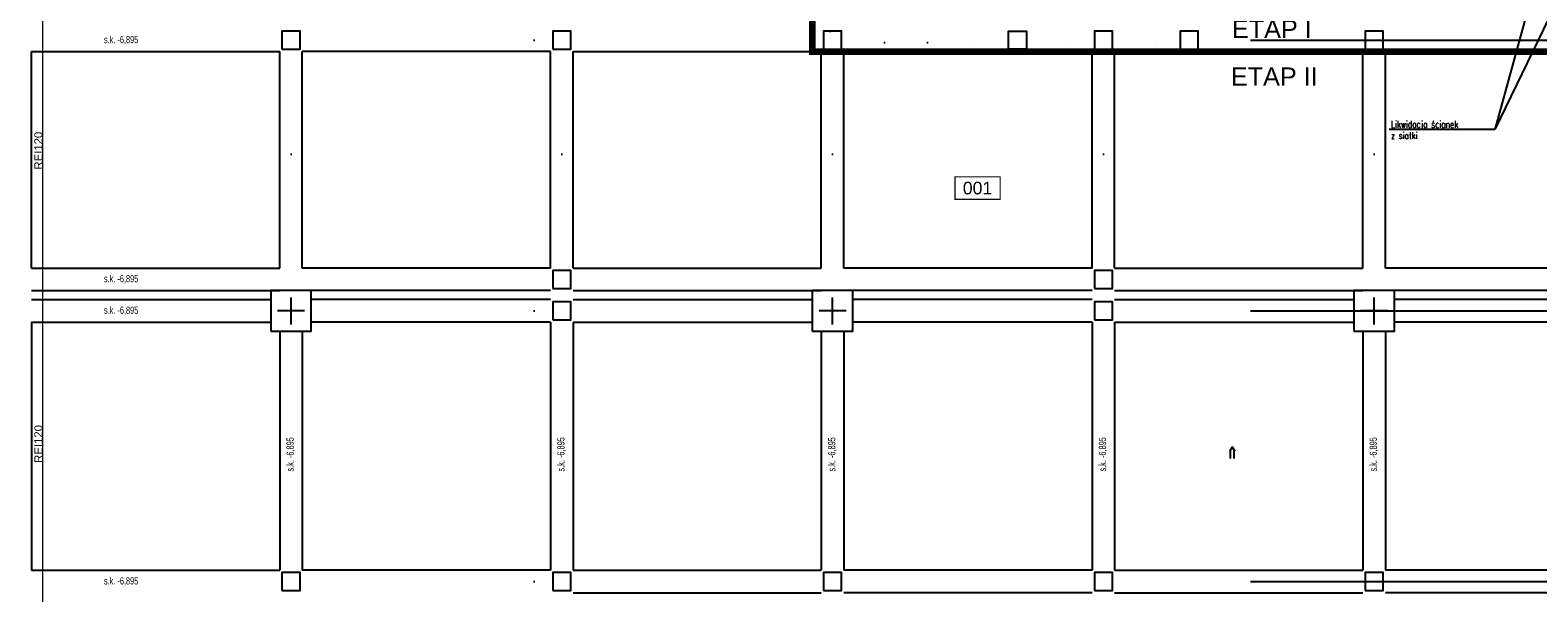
# Model space of a CAD drawing. Header units: centimetres. Extents: x -156440 to 298236, y -263599 to 81430.
# Tile 53 of 170: x 158244 to 191651, y -151482 to -139007. Entities that reach past the tile are written whole.
import ezdxf
from ezdxf.enums import TextEntityAlignment as Align

# ---------------------------------------------------------------- set-up
doc = ezdxf.new("R2010")
doc.units = ezdxf.units.CM
doc.header["$LTSCALE"] = 50
for name, pattern in [('DOT2', [3.175, 0, -3.175]), ('Kondygnacja -2$0$DIVIDE', [31.75, 12.7, -6.35, 0, -6.35, 0, -6.35]), ('Kondygnacja -2$0$HIDDEN2', [4.7625, 3.175, -1.5875]), ('Linie przekrojowe$0$DASHDOT', [25.4, 12.7, -6.35, 0, -6.35]), ('Osie rzutów$0$DASHDOT2', [12.7, 6.35, -3.175, 0, -3.175])]:
    doc.linetypes.add(name, pattern=pattern)
doc.layers.get('0').update_dxf_attribs({"color": 8})
for name, color, linetype in [('bgde_centrale wentylacyjne', 3, 'Continuous'), ('Kondygnacja -2$0$ARCH_ETAPOWANIE', 8, 'Kondygnacja -2$0$DIVIDE'), ('Kondygnacja -2$0$ARCH_INFO_ODPORNOŚĆ OGNIOWA', 8, 'Continuous'), ('Kondygnacja -2$0$ARCH_INFO_OPISY', 8, 'Continuous'), ('Kondygnacja -2$0$ARCH_KONSTR_POWYŻEJ RZUTU_IST', 8, 'Kondygnacja -2$0$HIDDEN2'), ('Kondygnacja -2$0$ARCH_WYBURZENIA', 8, 'DOT2'), ('Kondygnacja -2$0$ARCH_ŻELBET_IST', 9, 'Continuous'), ('Osie rzutów$0$ARCH_INFO_OSIE_IST', 8, 'Osie rzutów$0$DASHDOT2'), ('Pomieszczenia -2$0$ARCH_INFO_AREA_ETYKIETY_200', 8, 'Continuous')]:
    doc.layers.add(name, color=color, linetype=linetype)
doc.layers.add('Kondygnacja -2$0$_SP KORYTA', color=8, linetype='Continuous', lineweight=25)
doc.layers.add('Linie przekrojowe$0$ARCH_LINIE PRZEKROJOWE', color=8, linetype='Continuous', lineweight=25)
doc.styles.add('Kondygnacja -2$0$Arial', font='ARIAL.TTF')
doc.styles.add('Kondygnacja -2$0$BIKTS', font='bikromsw.shx', dxfattribs={"width": 0.8})
doc.styles.add('Kondygnacja -2$0$ROMANS-50-CM', font='romans.shx', dxfattribs={"width": 0.8, "height": 10})
doc.styles.add('Kondygnacja -2$0$Standard', font='txt')
doc.styles.add('Pomieszczenia -2$0$Arial', font='ARIAL.TTF')
doc.dimstyles.new('Kondygnacja -2$0$ISO-25', dxfattribs={"dimtxt": 2.5, "dimasz": 2.5, "dimexe": 1.25, "dimexo": 0.625, "dimtad": 1, "dimtxsty": 'Kondygnacja -2$0$Standard', "dimcen": 2.5, "dimadec": 0, "dimazin": 0, "dimtfac": 1, "dimtmove": 0, "dimatfit": 3, "dimfxl": 0, "dimarcsym": 0})

# ---------------------------------------------------------------- blocks, each defined once
blk = doc.blocks.new('Osie rzutów')
at = {"layer": 'Osie rzutów$0$ARCH_INFO_OSIE_IST', "ltscale": 10}
for p, q in [((8660, 12510), (8660, 4623.26)), ((9260, 12510), (9260, 4623.26)), ((9860, 12510), (9860, 4623.26)), ((10460, 12510), (10460, 4623.26)), ((11060, 12510), (11060, 4623.26)), ((4436.24, 8000), (15156.54, 8000)), ((8660, 7370), (8660, 7430)), ((9860, 7370), (9860, 7430)), ((11060, 7370), (11060, 7430)), ((4436.04, 7400), (15156.54, 7400)), ((8690, 7400), (8630, 7400)), ((9890, 7400), (9830, 7400)), ((11090, 7400), (11030, 7400)), ((4436.04, 6800), (15156.54, 6800))]:
    blk.add_line(p, q, dxfattribs=at)
blk = doc.blocks.new('Linie przekrojowe')
at = {"layer": 'Linie przekrojowe$0$ARCH_LINIE PRZEKROJOWE', "linetype": 'Linie przekrojowe$0$DASHDOT', "ltscale": 5, "const_width": 3, "flags": 128}
blk.add_lwpolyline([(8110, 12660), (8110, 5500), (8760, 5500), (8760, 5178.6)], dxfattribs=at)
blk = doc.blocks.new('Kondygnacja -2$0$_Dot')
at = {"color": 0, "linetype": 'ByBlock', "lineweight": -2}
blk.add_line((-0.5, 0), (-1, 0), dxfattribs=at)
at = {"color": 0, "linetype": 'ByBlock', "const_width": 0.5}
blk.add_lwpolyline([(-0.25, 0, 1), (0.25, 0, 1)], format="xyb", close=True, dxfattribs=at)
blk = doc.blocks.new('Kondygnacja -2$0$konstukcja stropu -2')
at = {"layer": 'Kondygnacja -2$0$ARCH_KONSTR_POWYŻEJ RZUTU_IST', "ltscale": 10}
for p, q in [((8085, 7975), (8635, 7975)), ((8085, 7495), (8085, 7975)), ((8635, 7495), (8635, 7975)), ((8685, 7495), (8685, 7975)), ((9235, 7975), (8685, 7975)), ((9235, 7495), (9235, 7975)), ((9285, 7495), (9285, 7975)), ((9285, 7975), (9835, 7975)), ((9835, 7495), (9835, 7975)), ((9885, 7495), (9885, 7975)), ((10435, 7975), (9885, 7975)), ((10435, 7495), (10435, 7975)), ((10485, 7495), (10485, 7975)), ((10485, 7975), (11035, 7975)), ((11035, 7495), (11035, 7975)), ((11085, 7495), (11085, 7975)), ((11635, 7975), (11085, 7975)), ((8085, 7495), (8635, 7495)), ((9235, 7495), (8685, 7495)), ((9285, 7495), (9835, 7495)), ((10435, 7495), (9885, 7495)), ((10485, 7495), (11035, 7495)), ((11635, 7495), (11085, 7495)), ((8085, 7445), (8635, 7445)), ((8085, 7425), (8615, 7425)), ((9235, 7445), (8685, 7445)), ((9235, 7425), (8705, 7425)), ((9285, 7445), (9835, 7445)), ((9285, 7425), (9815, 7425)), ((10435, 7445), (9885, 7445)), ((10435, 7425), (9905, 7425)), ((10485, 7445), (11035, 7445)), ((10485, 7425), (11015, 7425)), ((11635, 7445), (11085, 7445)), ((11635, 7425), (11105, 7425)), ((8085, 7375), (8085, 6825)), ((8085, 7375), (8615, 7375)), ((8635, 7355), (8635, 6825)), ((8685, 7355), (8685, 6825)), ((9235, 7375), (8705, 7375)), ((9235, 7375), (9235, 6825)), ((9285, 7375), (9285, 6825)), ((9285, 7375), (9815, 7375)), ((9835, 7355), (9835, 6825)), ((9885, 7355), (9885, 6825)), ((10435, 7375), (9905, 7375)), ((10435, 7375), (10435, 6825)), ((10485, 7375), (10485, 6825)), ((10485, 7375), (11015, 7375)), ((11035, 7355), (11035, 6825)), ((11085, 7355), (11085, 6825)), ((11635, 7375), (11105, 7375)), ((8085, 6825), (8635, 6825)), ((9235, 6825), (8685, 6825)), ((9285, 6825), (9835, 6825)), ((10435, 6825), (9885, 6825)), ((10485, 6825), (11035, 6825)), ((11635, 6825), (11085, 6825)), ((9285, 6775), (9835, 6775)), ((10435, 6775), (9885, 6775)), ((10485, 6775), (11035, 6775)), ((11635, 6775), (11085, 6775))]:
    blk.add_line(p, q, dxfattribs=at)
at = {"layer": 'Kondygnacja -2$0$ARCH_KONSTR_POWYŻEJ RZUTU_IST', "ltscale": 10, "style": 'Kondygnacja -2$0$BIKTS', "width": 0.7}
for p in [(8245.5, 7993.6), (8245.5, 7463.6), (8245.5, 7393.6), (8245.5, 6793.6)]:
    blk.add_text('s.k. -6,895', height=16, dxfattribs=at).set_placement(p)
for p in [(8666, 7044), (9266, 7044), (9866, 7044), (10466, 7044), (11066, 7044)]:
    blk.add_text('s.k. -6,895', height=16, rotation=90, dxfattribs=at).set_placement(p)
blk = doc.blocks.new('Pomieszczenia -2$0$etykieta_numer')
at = {"color": 0, "linetype": 'ByBlock', "const_width": 2.44}
blk.add_lwpolyline([(-50, -50), (-50, 0), (50, 0), (50, -50)], close=True, dxfattribs=at)
at = {"color": 0, "linetype": 'ByBlock', "style": 'Pomieszczenia -2$0$Arial'}
blk.add_attdef('AECAREA:NUMER_LOKALU', text='', height=28, dxfattribs=at).set_placement((0, -25), align=Align.MIDDLE)
blk = doc.blocks.new('sectionarrow.dwg')
for p, q in [((-260, 40), (-67, 40)), ((0, 0), (-100, 60)), ((-100, -60), (0, 0)), ((-260, -40), (-67, -40))]:
    blk.add_line(p, q)
blk = doc.blocks.new('*a774')
at = {"rotation": 90}
blk.add_blockref('sectionarrow.dwg', (144787, -148244), dxfattribs=at)

msp = doc.modelspace()

# ---------------------------------------------------------------- linework, layer by layer
at = {"layer": 'Kondygnacja -2$0$ARCH_ETAPOWANIE', "ltscale": 10, "const_width": 150, "elevation": -3480}
msp.add_lwpolyline([(175574.241, -132781.769), (196274.241, -132781.769), (196274.241, -139481.769), (175574.241, -139481.769), (175574.241, -132781.769)], dxfattribs=at)
at = {"layer": 'Kondygnacja -2$0$ARCH_WYBURZENIA', "ltscale": 6, "elevation": -3480}
for points in [[(175974.241, -133681.769), (175824.241, -133681.769), (175824.241, -139031.769), (175974.241, -139031.769)], [(183974.241, -139031.769), (184124.241, -139031.769), (184124.241, -137521.769), (183974.241, -137521.769)], [(179924.241, -139281.769), (179924.241, -139431.769), (176224.241, -139431.769), (176224.241, -139281.769)], [(181824.241, -139281.769), (181824.241, -139431.769), (180324.241, -139431.769), (180324.241, -139281.769)], [(183724.241, -139281.769), (183724.241, -139431.769), (182224.241, -139431.769), (182224.241, -139281.769)]]:
    msp.add_lwpolyline(points, close=True, dxfattribs=at)
at = {"layer": 'Kondygnacja -2$0$ARCH_ŻELBET_IST', "ltscale": 4, "elevation": -3480}
for points in [[(163824.241, -139431.769), (164224.241, -139431.769), (164224.241, -139031.769), (163824.241, -139031.769)], [(169824.241, -139431.769), (170224.241, -139431.769), (170224.241, -139031.769), (169824.241, -139031.769)], [(175824.241, -139431.769), (176224.241, -139431.769), (176224.241, -139031.769), (175824.241, -139031.769)], [(180324.241, -139431.769), (179924.241, -139431.769), (179924.241, -139031.769), (180324.241, -139031.769)], [(181824.241, -139431.769), (182224.241, -139431.769), (182224.241, -139031.769), (181824.241, -139031.769)], [(183724.241, -139431.769), (184124.241, -139431.769), (184124.241, -139031.769), (183724.241, -139031.769)], [(187824.241, -139431.769), (188224.241, -139431.769), (188224.241, -139031.769), (187824.241, -139031.769)], [(169824.241, -144731.769), (170224.241, -144731.769), (170224.241, -144331.769), (169824.241, -144331.769)], [(181824.241, -144731.769), (182224.241, -144731.769), (182224.241, -144331.769), (181824.241, -144331.769)], [(163574.241, -145681.769), (164474.241, -145681.769), (164474.241, -144781.769), (163574.241, -144781.769)], [(175574.241, -145681.769), (176474.241, -145681.769), (176474.241, -144781.769), (175574.241, -144781.769)], [(187574.241, -145681.769), (188474.241, -145681.769), (188474.241, -144781.769), (187574.241, -144781.769)], [(169824.241, -145431.769), (170224.241, -145431.769), (170224.241, -145031.769), (169824.241, -145031.769)], [(181824.241, -145431.769), (182224.241, -145431.769), (182224.241, -145031.769), (181824.241, -145031.769)], [(163824.241, -151431.769), (164224.241, -151431.769), (164224.241, -151031.769), (163824.241, -151031.769)], [(169824.241, -151431.769), (170224.241, -151431.769), (170224.241, -151031.769), (169824.241, -151031.769)], [(175824.241, -151431.769), (176224.241, -151431.769), (176224.241, -151031.769), (175824.241, -151031.769)], [(181824.241, -151431.769), (182224.241, -151431.769), (182224.241, -151031.769), (181824.241, -151031.769)], [(187824.241, -151431.769), (188224.241, -151431.769), (188224.241, -151031.769), (187824.241, -151031.769)]]:
    msp.add_lwpolyline(points, close=True, dxfattribs=at)

# ---------------------------------------------------------------- block references
at = {"xscale": 10, "yscale": 10, "zscale": 10}
msp.add_blockref('Linie przekrojowe', (77424.241, -219231.769), dxfattribs=at)
at = {"layer": 'bgde_centrale wentylacyjne'}
msp.add_blockref('*a774', (40094.242, -1), dxfattribs=at)
at = {"layer": 'Kondygnacja -2$0$_SP KORYTA', "xscale": 10, "yscale": 10, "zscale": 10}
msp.add_blockref('Kondygnacja -2$0$konstukcja stropu -2', (77424.241, -219231.769, -3480), dxfattribs=at)
at = {"layer": 'Osie rzutów$0$ARCH_INFO_OSIE_IST', "xscale": 10, "yscale": 10, "zscale": 10}
msp.add_blockref('Osie rzutów', (77424.241, -219231.769), dxfattribs=at)
at = {"layer": 'Pomieszczenia -2$0$ARCH_INFO_AREA_ETYKIETY_200', "linetype": 'Continuous', "lineweight": -3}
ref = msp.add_blockref('Pomieszczenia -2$0$etykieta_numer', (179236.02, -142257.306, 6300), dxfattribs=dict(at, xscale=10, yscale=10, zscale=10))
ref.add_attrib('AECAREA:NUMBER', '001', dxfattribs={"layer": '0', "color": 0, "linetype": 'ByBlock', "height": 280, "style": 'Pomieszczenia -2$0$Arial'}).set_placement((179236.02, -142507.306, 6300), align=Align.MIDDLE)

# ---------------------------------------------------------------- texts
at = {"layer": 'Kondygnacja -2$0$ARCH_ETAPOWANIE', "ltscale": 10, "char_height": 400, "width": 2796.22902, "attachment_point": 1, "style": 'Kondygnacja -2$0$Arial'}
for s, insert in [('ETAP I', (184872.355, -138779.494, -3480)), ('ETAP II', (184848.639, -139834.62, -3480))]:
    msp.add_mtext(s, dxfattribs=dict(at, insert=insert))
at = {"layer": 'Kondygnacja -2$0$ARCH_INFO_ODPORNOŚĆ OGNIOWA', "char_height": 180, "width": 533.32525, "attachment_point": 5, "rotation": 90, "style": 'Kondygnacja -2$0$Arial'}
for insert in [(158427.201, -141678.642, -3480), (158427.201, -148180.359, -3480)]:
    msp.add_mtext('REI120', dxfattribs=dict(at, insert=insert))
at = {"layer": 'Kondygnacja -2$0$ARCH_INFO_OPISY', "insert": (188398.525, -141019.479, -3480), "char_height": 150, "width": 3279.47266, "attachment_point": 1, "style": 'Kondygnacja -2$0$ROMANS-50-CM'}
msp.add_mtext('Likwidacja ścianek\\Pz siatki', dxfattribs=at)

# ---------------------------------------------------------------- leaders
at = {"layer": 'Kondygnacja -2$0$ARCH_INFO_OPISY'}
for points in [[(193246.532, -135953.623, -3480), (190695.915, -141210.676, -3480), (188946.577, -141210.676, -3480)], [(191638.99, -137771.769, -3480), (190695.915, -141210.676, -3480), (188356.189, -141210.676, -3480)]]:
    msp.add_leader(points, dimstyle='Kondygnacja -2$0$ISO-25', override={"dimscale": 5, "dimasz": 2, "dimtad": 0, "dimldrblk": 'Kondygnacja -2$0$_Dot'}, dxfattribs=at)

doc.saveas('drawing.dxf')
